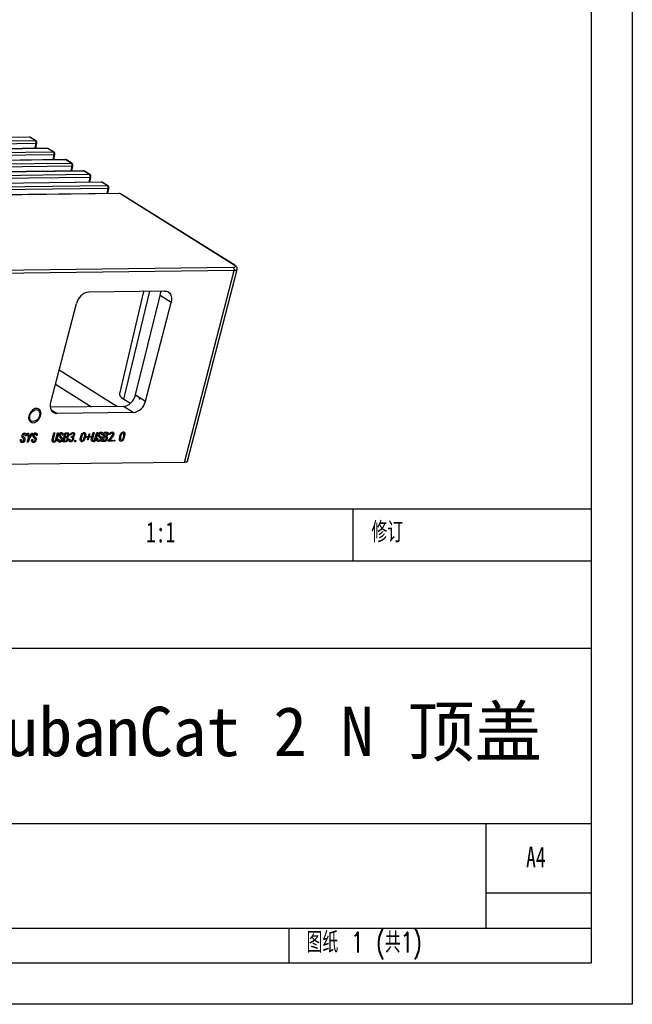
# Model space of a CAD drawing. Header units: millimetres. Extents: x -8 to 210, y 0 to 302.
# Tile 5 of 13: x 135 to 210, y 0 to 120. Entities that reach past the tile are written whole.
import ezdxf

# ---------------------------------------------------------------- set-up
doc = ezdxf.new("R2010")
doc.units = ezdxf.units.MM
doc.header["$PDSIZE"] = -1
doc.styles.add('SLDTEXTSTYLE0', font='TXT', dxfattribs={"width": 0.7, "bigfont": 'bigfont'})
doc.styles.add('SLDTEXTSTYLE1', font='TXT', dxfattribs={"width": 0.7})
doc.styles.get("Standard").update_dxf_attribs({"font": 'simhei.ttf', "height": 6})

msp = doc.modelspace()

# ---------------------------------------------------------------- linework, layer by layer
at = {"color": 7, "linetype": 'Continuous', "lineweight": -3}
for p, q in [((136.58701, 105.4635), (38.07423, 104.29145)), ((136.66273, 105.44116), (38.14996, 104.26911)), ((137.30146, 105.04186), (136.66273, 105.44116)), ((137.38833, 105.0186), (136.7496, 105.4179)), ((38.78869, 103.86981), (137.30146, 105.04186)), ((137.41512, 104.66776), (38.90234, 103.49571)), ((137.38861, 104.07643), (137.52264, 104.7013)), ((138.77931, 104.09298), (40.26654, 102.92093)), ((138.85504, 104.07064), (40.34227, 102.89859)), ((40.981, 102.49929), (139.49377, 103.67134)), ((139.60743, 103.29724), (41.09465, 102.12519)), ((139.49377, 103.67134), (138.85504, 104.07064)), ((139.58064, 103.64808), (138.94191, 104.04738)), ((139.58091, 102.70592), (139.71494, 103.33078)), ((140.97162, 102.72246), (42.45885, 101.55041)), ((141.04735, 102.70012), (42.53457, 101.52807)), ((43.1733, 101.12877), (141.68608, 102.30082)), ((141.79973, 101.92672), (43.28696, 100.75467)), ((141.68608, 102.30082), (141.04735, 102.70012)), ((141.77295, 102.27756), (141.13422, 102.67686)), ((141.77322, 101.3354), (141.90725, 101.96026)), ((143.16393, 101.35194), (44.65115, 100.17989)), ((143.23966, 101.3296), (44.72688, 100.15755)), ((45.36561, 99.75825), (143.87839, 100.9303)), ((143.87839, 100.9303), (143.23966, 101.3296)), ((143.96526, 100.90704), (143.32652, 101.30635)), ((143.96553, 99.96488), (144.09956, 100.58974)), ((143.99204, 100.5562), (45.47927, 99.38415)), ((145.35624, 99.98142), (46.84346, 98.80937)), ((145.43196, 99.95908), (46.91919, 98.78703)), ((47.55792, 98.38773), (146.07069, 99.55978)), ((146.07069, 99.55978), (145.43196, 99.95908)), ((146.15756, 99.53652), (145.51883, 99.93583)), ((146.18435, 99.18568), (47.67157, 98.01363)), ((147.54854, 98.6109), (49.03577, 97.43885)), ((147.62427, 98.58856), (49.1115, 97.41651)), ((146.15784, 98.59436), (146.29186, 99.21922)), ((161.53859, 89.89003), (147.62427, 98.58856)), ((161.62546, 89.86678), (147.71114, 98.56531)), ((63.98075, 88.45919), (161.4318, 89.61861)), ((161.54139, 89.22735), (64.09034, 88.06793)), ((155.48015, 65.90565), (161.54139, 89.22735)), ((155.84218, 66.03284), (161.90342, 89.35454)), ((153.09203, 86.72806), (143.83987, 86.61798)), ((150.51436, 86.69739), (147.56967, 74.25375)), ((152.56087, 86.72174), (152.59129, 86.58229)), ((139.22191, 73.21298), (142.34152, 85.21625)), ((149.52936, 74.1127), (152.53926, 86.18456)), ((150.74919, 73.35012), (153.8688, 85.3534)), ((153.8688, 85.3534), (152.53926, 86.18456)), ((147.26911, 72.69382), (140.23056, 77.09397)), ((139.78795, 75.39093), (144.16143, 72.65685)), ((148.09448, 73.60689), (148.91816, 73.09197)), ((149.52936, 74.1127), (150.74919, 73.35012)), ((148.0437, 72.70304), (139.18006, 72.59758)), ((149.25084, 71.94839), (139.99868, 71.83832)), ((149.25084, 71.94839), (148.0437, 72.70304)), ((136.38766, 69.44741), (136.51007, 69.44887)), ((136.47913, 68.83991), (136.38766, 69.44741)), ((136.51007, 69.44887), (136.57312, 68.97699)), ((136.57844, 68.97705), (136.88792, 69.45336)), ((137.01033, 69.45482), (136.60154, 68.84136)), ((136.88792, 69.45336), (137.01033, 69.45482)), ((139.39255, 68.69976), (139.59678, 69.48559)), ((139.71919, 69.48705), (139.51495, 68.70122)), ((139.59678, 69.48559), (139.71919, 69.48705)), ((139.82362, 68.70489), (140.02786, 69.49072)), ((140.15026, 69.49218), (139.94603, 68.70634)), ((140.02786, 69.49072), (140.15026, 69.49218)), ((140.67056, 68.39124), (140.95919, 69.5018)), ((140.95919, 69.5018), (141.23593, 69.50509)), ((144.16099, 68.75649), (144.36522, 69.54232)), ((144.48763, 69.54378), (144.28339, 68.75795)), ((144.36522, 69.54232), (144.48763, 69.54378)), ((144.59206, 68.76162), (144.7963, 69.54745)), ((144.9187, 69.54891), (144.71447, 68.76308)), ((144.7963, 69.54745), (144.9187, 69.54891)), ((145.43901, 68.44798), (145.72764, 69.55853)), ((145.72764, 69.55853), (146.00438, 69.56183)), ((135.52377, 68.63431), (135.53558, 68.67977)), ((135.53558, 68.67977), (135.65799, 68.68123)), ((135.65799, 68.68123), (135.64786, 68.64226)), ((136.19657, 69.14084), (136.07417, 69.13938)), ((136.34916, 68.33983), (136.47913, 68.83991)), ((136.47157, 68.34129), (136.34916, 68.33983)), ((136.60154, 68.84136), (136.47157, 68.34129)), ((136.57312, 68.97699), (136.57844, 68.97705)), ((136.88618, 68.65052), (136.89799, 68.69598)), ((136.89799, 68.69598), (137.0204, 68.69743)), ((137.0204, 68.69743), (137.01027, 68.65847)), ((137.55898, 69.15705), (137.43658, 69.15559)), ((140.05804, 68.68825), (140.06986, 68.73372)), ((140.06986, 68.73372), (140.19226, 68.73517)), ((140.19226, 68.73517), (140.18214, 68.6962)), ((140.73085, 69.19479), (140.60844, 69.19333)), ((140.93666, 68.39441), (140.67056, 68.39124)), ((140.928, 68.91226), (140.82504, 68.5161)), ((140.82504, 68.5161), (140.94744, 68.51755)), ((141.06637, 68.91391), (140.928, 68.91226)), ((141.04953, 69.37986), (140.96007, 69.03565)), ((140.96007, 69.03565), (141.1144, 69.03749)), ((141.20918, 69.38176), (141.04953, 69.37986)), ((141.42071, 68.68504), (141.52157, 68.70567)), ((141.66556, 69.21886), (141.57483, 69.2372)), ((141.70643, 68.94742), (141.72837, 69.03185)), ((142.08087, 68.40802), (142.11801, 68.5509)), ((142.20328, 68.40948), (142.08087, 68.40802)), ((142.11801, 68.5509), (142.24041, 68.55236)), ((142.24041, 68.55236), (142.20328, 68.40948)), ((143.49849, 68.94284), (143.52549, 69.04675)), ((143.75926, 68.94594), (143.49849, 68.94284)), ((143.52549, 69.04675), (143.78627, 69.04986)), ((143.67655, 68.62771), (143.75926, 68.94594)), ((143.76703, 68.62879), (143.67655, 68.62771)), ((143.84973, 68.94702), (143.76703, 68.62879)), ((143.78627, 69.04986), (143.86897, 69.36809)), ((144.11051, 68.95012), (143.84973, 68.94702)), ((143.86897, 69.36809), (143.95945, 69.36916)), ((143.95945, 69.36916), (143.87674, 69.05093)), ((143.87674, 69.05093), (144.13751, 69.05403)), ((144.13751, 69.05403), (144.11051, 68.95012)), ((144.82649, 68.74499), (144.8383, 68.79045)), ((144.8383, 68.79045), (144.96071, 68.7919)), ((144.96071, 68.7919), (144.95058, 68.75294)), ((145.49929, 69.25152), (145.37689, 69.25006)), ((145.7051, 68.45114), (145.43901, 68.44798)), ((145.69644, 68.96899), (145.59348, 68.57283)), ((145.59348, 68.57283), (145.71588, 68.57428)), ((145.83481, 68.97064), (145.69644, 68.96899)), ((145.81797, 69.43659), (145.72851, 69.09239)), ((145.72851, 69.09239), (145.88285, 69.09422)), ((145.97763, 69.43849), (145.81797, 69.43659)), ((146.12722, 68.46264), (146.13397, 68.48862)), ((146.66474, 68.46903), (146.12722, 68.46264)), ((146.31194, 68.58138), (146.69512, 68.58593)), ((146.41804, 69.2754), (146.32198, 69.29368)), ((146.69512, 68.58593), (146.66474, 68.46903)), ((146.84931, 68.46476), (146.88645, 68.60763)), ((146.97172, 68.46621), (146.84931, 68.46476)), ((146.88645, 68.60763), (147.00885, 68.60909)), ((147.00885, 68.60909), (146.97172, 68.46621)), ((155.48015, 65.90565), (58.0291, 64.74623)), ((25.22502, 60.25), (205, 60.25)), ((176.02502, 53.875), (176.02502, 60.25)), ((205, 53.875), (124.02502, 53.875)), ((205, 43.25), (25.22502, 43.25)), ((79.82502, 22), (205, 22)), ((192.22502, 9.25), (192.22502, 22)), ((205, 13.5), (192.22502, 13.5)), ((25.22502, 9.25), (205, 9.25)), ((168.22502, 5), (168.22502, 9.25)), ((205, 5), (5, 5))]:
    msp.add_line(p, q, dxfattribs=at)
at = {"color": 8, "linetype": 'Continuous', "lineweight": -3}
for p, q in [((137.28803, 104.07524), (137.41512, 104.66776)), ((139.48034, 102.70472), (139.60743, 103.29724)), ((141.67264, 101.3342), (141.79973, 101.92672)), ((143.86495, 99.96368), (143.99204, 100.5562)), ((146.05726, 98.59316), (146.18435, 99.18568)), ((148.09448, 73.60689), (151.2748, 86.70644)), ((139.26955, 72.29413), (139.99868, 71.83832))]:
    msp.add_line(p, q, dxfattribs=at)
for points in [[(210, 0), (-7.7467, 0), (-7.7467, 301.99001), (210, 301.99001)], [(205, 5), (-2.7467, 5), (-2.7467, 296.99001), (205, 296.99001)]]:
    msp.add_lwpolyline(points, close=True)
at = {"color": 8, "linetype": 'Continuous', "lineweight": -3, "flags": 128}
for points in [[(137.41512, 104.66776), (137.45593, 104.67014), (137.48804, 104.67614), (137.5102, 104.68552), (137.52157, 104.69793), (137.52264, 104.7013)], [(139.60743, 103.29724), (139.64824, 103.29962), (139.68035, 103.30562), (139.70251, 103.315), (139.71388, 103.32741), (139.71494, 103.33078)], [(141.79973, 101.92672), (141.84055, 101.9291), (141.87265, 101.9351), (141.89482, 101.94448), (141.90619, 101.95689), (141.90725, 101.96026)], [(143.99204, 100.5562), (144.03286, 100.55859), (144.06496, 100.56458), (144.08712, 100.57396), (144.09849, 100.58637), (144.09956, 100.58974)], [(146.18435, 99.18568), (146.22516, 99.18807), (146.25727, 99.19406), (146.27943, 99.20344), (146.2908, 99.21585), (146.29186, 99.21922)], [(161.90349, 89.35482), (161.9002, 89.34466), (161.86062, 89.29619), (161.78549, 89.25963), (161.6777, 89.23639), (161.54139, 89.22735)]]:
    msp.add_lwpolyline(points, dxfattribs=at)
at = {"color": 7, "linetype": 'Continuous', "lineweight": -3, "flags": 128}
for points in [[(161.4318, 89.61861), (161.52722, 89.62494), (161.60267, 89.64121), (161.65526, 89.6668), (161.68297, 89.70072), (161.68473, 89.74168), (161.66047, 89.7881), (161.61112, 89.83819), (161.53859, 89.89003)], [(153.09203, 86.72806), (153.30703, 86.70403), (153.49989, 86.62757), (153.66322, 86.50162), (153.79074, 86.33104), (153.87753, 86.12236), (153.92028, 85.88361), (153.91733, 85.62396), (153.8688, 85.3534)], [(147.56967, 74.25375), (147.57256, 74.13672), (147.65921, 73.97094), (147.83543, 73.79204), (148.09448, 73.60689)], [(139.99868, 71.83832), (139.78369, 71.86235), (139.59082, 71.93881), (139.42749, 72.06475), (139.29998, 72.23534), (139.21318, 72.44402), (139.17043, 72.68277), (139.17338, 72.94242), (139.22191, 73.21298)], [(138.02155, 71.85885), (137.96703, 72.15945), (137.80575, 72.37391), (137.56227, 72.46957), (137.27364, 72.43187), (136.98382, 72.26656), (136.73692, 71.99879), (136.57053, 71.66934), (136.50999, 71.32836), (136.5645, 71.02775), (136.72578, 70.8133), (136.96927, 70.71764), (137.2579, 70.75533), (137.54772, 70.92065), (137.79462, 71.18842), (137.96101, 71.51787), (138.02155, 71.85885)], [(137.85351, 71.6006), (137.73743, 71.32559), (137.54955, 71.09139), (137.31847, 70.93364), (137.07936, 70.87637), (136.86863, 70.92829), (136.71836, 71.0815), (136.65143, 71.31267), (136.67803, 71.58661), (136.7941, 71.86162), (136.98198, 72.09582), (137.21307, 72.25357), (137.45218, 72.31084), (137.66291, 72.25892), (137.81317, 72.10571), (137.8801, 71.87454), (137.85351, 71.6006)], [(136.01851, 69.45597), (136.09324, 69.44756), (136.15612, 69.41369), (136.19471, 69.34902), (136.21056, 69.25046), (136.19657, 69.14084)], [(137.38092, 69.47218), (137.45565, 69.46377), (137.51853, 69.4299), (137.55712, 69.36523), (137.57297, 69.26667), (137.55898, 69.15705)], [(140.55279, 69.50991), (140.62751, 69.5015), (140.6904, 69.46763), (140.72898, 69.40297), (140.74483, 69.30441), (140.73085, 69.19479)], [(141.23594, 69.50509), (141.30818, 69.49831), (141.37163, 69.47112), (141.41654, 69.4171), (141.43968, 69.32737), (141.42776, 69.2225)], [(141.57483, 69.2372), (141.64155, 69.34633), (141.72311, 69.44298), (141.7869, 69.49108), (141.85456, 69.5188), (141.92121, 69.52906), (141.98448, 69.525), (142.04063, 69.50342), (142.08506, 69.46309), (142.11101, 69.40348), (142.11603, 69.33069), (142.10221, 69.25241), (142.059, 69.14925), (141.98892, 69.06137), (141.90451, 68.9951)], [(142.8664, 69.04203), (142.90716, 69.1659), (142.96123, 69.28716), (143.03541, 69.39858), (143.10362, 69.46951), (143.18021, 69.52205), (143.25992, 69.54659), (143.34363, 69.54141), (143.40726, 69.49483), (143.44542, 69.41872), (143.46229, 69.32717), (143.4559, 69.19248), (143.43026, 69.05345), (143.39348, 68.91367), (143.35256, 68.78981), (143.29983, 68.66814), (143.2301, 68.5538), (143.16312, 68.48146), (143.0861, 68.43032), (143.00644, 68.40575), (142.92544, 68.41863), (142.86217, 68.46626), (142.81935, 68.53798), (142.80382, 68.63026), (142.80557, 68.76355), (142.82959, 68.90226), (142.86639, 69.04203)], [(145.32123, 69.56665), (145.39596, 69.55824), (145.45884, 69.52437), (145.49743, 69.4597), (145.51328, 69.36114), (145.49929, 69.25152)], [(146.00438, 69.56183), (146.07662, 69.55505), (146.14007, 69.52786), (146.18498, 69.47383), (146.20812, 69.3841), (146.1962, 69.27923)], [(146.13398, 68.48862), (146.17629, 68.57691), (146.23939, 68.65149), (146.30958, 68.71665), (146.4675, 68.88217), (146.55825, 68.98501), (146.64506, 69.09224), (146.72069, 69.20856), (146.75182, 69.2801), (146.76436, 69.35238), (146.75039, 69.41457), (146.71239, 69.45566), (146.66341, 69.46695), (146.6082, 69.45562), (146.55284, 69.42797), (146.47701, 69.36226), (146.41804, 69.2754)], [(146.66404, 69.5891), (146.73471, 69.59084), (146.79772, 69.57139), (146.84708, 69.52859), (146.87606, 69.4642), (146.88387, 69.38595), (146.86928, 69.30064), (146.83812, 69.21534), (146.76718, 69.09558), (146.68275, 68.98542), (146.50005, 68.77987), (146.31194, 68.58138)], [(147.63483, 69.09876), (147.67561, 69.22263), (147.72968, 69.34389), (147.80385, 69.45531), (147.87206, 69.52624), (147.94865, 69.57879), (148.02837, 69.60333), (148.11207, 69.59815), (148.1757, 69.55156), (148.21387, 69.47545), (148.23074, 69.3839), (148.22435, 69.24921), (148.19871, 69.11018), (148.16192, 68.9704), (148.12101, 68.84654), (148.06827, 68.72487), (147.99854, 68.61053), (147.93156, 68.5382), (147.85455, 68.48705), (147.77488, 68.46249), (147.69389, 68.47536), (147.63061, 68.523), (147.58779, 68.59471), (147.57226, 68.68699), (147.57401, 68.82028), (147.59803, 68.95899), (147.63483, 69.09876)], [(147.75672, 69.13906), (147.71122, 68.98589), (147.6857, 68.83386), (147.68309, 68.76015), (147.69122, 68.69088), (147.71514, 68.63192), (147.75904, 68.59414), (147.79908, 68.58929), (147.84283, 68.60405), (147.88488, 68.63295), (147.92209, 68.6721), (147.97458, 68.75473), (148.01524, 68.84318), (148.04713, 68.93354), (148.0865, 69.08687), (148.11684, 69.23965), (148.1221, 69.31413), (148.11626, 69.38456), (148.096, 69.44626), (148.05106, 69.48206), (148.01012, 69.48432), (147.96635, 69.46846), (147.92489, 69.43774), (147.88773, 69.39844), (147.83356, 69.31687), (147.79115, 69.22904), (147.75672, 69.13906)], [(135.72312, 68.31943), (135.64538, 68.32808), (135.57864, 68.36103), (135.5319, 68.4217), (135.50939, 68.5204), (135.52377, 68.63431)], [(135.64786, 68.64226), (135.63752, 68.55606), (135.66185, 68.48661), (135.70229, 68.45332), (135.75519, 68.44283)], [(135.80587, 69.16856), (135.80149, 69.09156), (135.8333, 69.03631), (135.8819, 68.99977), (135.93449, 68.96939)], [(136.07418, 69.13938), (136.08641, 69.21833), (136.06833, 69.28487), (136.0331, 69.31708), (135.98475, 69.32608)], [(137.08554, 68.33564), (137.00779, 68.34429), (136.94105, 68.37724), (136.89431, 68.43791), (136.8718, 68.53661), (136.88618, 68.65052)], [(137.01028, 68.65847), (136.99993, 68.57227), (137.02426, 68.50281), (137.0647, 68.46952), (137.1176, 68.45904)], [(137.16828, 69.18477), (137.16391, 69.10777), (137.19571, 69.05252), (137.24431, 69.01598), (137.2969, 68.9856)], [(137.43658, 69.15559), (137.44882, 69.23454), (137.43074, 69.30108), (137.39552, 69.33329), (137.34716, 69.34229)], [(139.58152, 68.36534), (139.50076, 68.37342), (139.43125, 68.40665), (139.38683, 68.47328), (139.37317, 68.58087), (139.39255, 68.69976)], [(139.51496, 68.70122), (139.50076, 68.61136), (139.51818, 68.5345), (139.55877, 68.49887), (139.61358, 68.48873)], [(140.25741, 68.37338), (140.17966, 68.38203), (140.11291, 68.41497), (140.06618, 68.47564), (140.04367, 68.57435), (140.05804, 68.68825)], [(140.18214, 68.6962), (140.17179, 68.61001), (140.19612, 68.54055), (140.23656, 68.50726), (140.28947, 68.49677)], [(140.34015, 69.22251), (140.33577, 69.1455), (140.36757, 69.09026), (140.41617, 69.05371), (140.46876, 69.02333)], [(140.60845, 69.19333), (140.62069, 69.27227), (140.6026, 69.33881), (140.56738, 69.37102), (140.51902, 69.38003)], [(141.19837, 68.72772), (141.20827, 68.78851), (141.20059, 68.84307), (141.17146, 68.88076), (141.12304, 68.90625), (141.06637, 68.91391)], [(141.30536, 69.22105), (141.31431, 69.29399), (141.29161, 69.35079), (141.25478, 69.37502), (141.20918, 69.38176)], [(141.90452, 68.9951), (141.95336, 68.95302), (141.98496, 68.89195), (141.99398, 68.81557), (141.97982, 68.73147), (141.93777, 68.61953), (141.86903, 68.51932), (141.78023, 68.44416), (141.68364, 68.40081), (141.58993, 68.39441), (141.50833, 68.42274), (141.44869, 68.4856), (141.41994, 68.57743), (141.42071, 68.68504)], [(141.52158, 68.70567), (141.52961, 68.62832), (141.55674, 68.56324), (141.60668, 68.5231), (141.68327, 68.51922), (141.76398, 68.55964), (141.81512, 68.61593), (141.85274, 68.68335), (141.87324, 68.75496), (141.87505, 68.82354), (141.84856, 68.88387), (141.79975, 68.92001), (141.70643, 68.94742)], [(141.72838, 69.03185), (141.79622, 69.04538), (141.86465, 69.07334), (141.92811, 69.12394), (141.96519, 69.17647), (141.98858, 69.23541), (141.999, 69.29476), (141.99255, 69.34856), (141.9669, 69.38826), (141.92817, 69.41144), (141.88092, 69.41641), (141.82979, 69.40316), (141.76452, 69.35835), (141.71028, 69.29254), (141.66556, 69.21886)], [(142.98828, 69.08233), (142.94278, 68.92916), (142.91726, 68.77713), (142.91464, 68.70341), (142.92278, 68.63415), (142.9467, 68.57519), (142.9906, 68.53741), (143.03064, 68.53256), (143.07439, 68.54732), (143.11644, 68.57622), (143.15364, 68.61537), (143.20614, 68.698), (143.2468, 68.78644), (143.27869, 68.87681), (143.31805, 69.03014), (143.3484, 69.18292), (143.35365, 69.2574), (143.34782, 69.32783), (143.32756, 69.38953), (143.28262, 69.42533), (143.24167, 69.42759), (143.19791, 69.41173), (143.15645, 69.38101), (143.11929, 69.3417), (143.06512, 69.26014), (143.02271, 69.17231), (142.98828, 69.08233)], [(144.34996, 68.42207), (144.2692, 68.43015), (144.19969, 68.46338), (144.15527, 68.53001), (144.14161, 68.6376), (144.16099, 68.75649)], [(144.2834, 68.75795), (144.2692, 68.66809), (144.28662, 68.59123), (144.32721, 68.5556), (144.38203, 68.54547)], [(145.02584, 68.43011), (144.9481, 68.43876), (144.88136, 68.47171), (144.83462, 68.53238), (144.81211, 68.63108), (144.82649, 68.74499)], [(144.95058, 68.75294), (144.94024, 68.66674), (144.96456, 68.59728), (145.00501, 68.56399), (145.05791, 68.55351)], [(145.10859, 69.27924), (145.10421, 69.20224), (145.13602, 69.14699), (145.18461, 69.11045), (145.23721, 69.08007)], [(145.37689, 69.25006), (145.38913, 69.32901), (145.37104, 69.39555), (145.33582, 69.42776), (145.28747, 69.43676)], [(145.96681, 68.78445), (145.97671, 68.84524), (145.96904, 68.8998), (145.9399, 68.93749), (145.89148, 68.96298), (145.83481, 68.97064)], [(146.0738, 69.27778), (146.08276, 69.35072), (146.06005, 69.40752), (146.02322, 69.43175), (145.97763, 69.43849)], [(155.84218, 66.03284), (155.83896, 66.02296), (155.79938, 65.97449), (155.72425, 65.93793), (155.61646, 65.91469), (155.48015, 65.90565)]]:
    msp.add_lwpolyline(points, dxfattribs=at)
at = {"color": 7, "linetype": 'Continuous', "lineweight": -3}
for centre, radius, start, end in [((136.59058, 105.16352), 0.3, 57.9884623, 90.6816419), ((137.06428, 104.76549), 0.3642, 344.4351603, 49.3634723), ((137.22931, 104.76422), 0.3, 347.8940212, 57.9884623), ((138.78288, 103.793), 0.3, 57.9884623, 90.6816419), ((139.25659, 103.39497), 0.3642, 344.4351603, 49.3634723), ((139.42161, 103.3937), 0.3, 347.8940212, 57.9884623), ((140.97519, 102.42248), 0.3, 57.9884623, 90.6816419), ((141.44889, 102.02445), 0.3642, 344.4351603, 49.3634723), ((141.61392, 102.02318), 0.3, 347.8940212, 57.9884623), ((143.1675, 101.05196), 0.3, 57.9884623, 90.6816419), ((143.6412, 100.65393), 0.3642, 344.4351603, 49.3634723), ((143.80623, 100.65266), 0.3, 347.8940212, 57.9884623), ((145.3598, 99.68144), 0.3, 57.9884623, 90.6816419), ((145.83351, 99.28341), 0.3642, 344.4351603, 49.3634723), ((145.99854, 99.28214), 0.3, 347.8940212, 57.9884623), ((147.55211, 98.31092), 0.3, 57.9884623, 90.6816419), ((161.19025, 89.33998), 0.36876, 342.2168291, 49.0774374), ((144.09325, 84.84546), 1.79054, 98.1352864, 168.0484229), ((148.99746, 73.72092), 1.79054, 278.1352864, 348.0484229), ((136.05678, 69.07201), 0.38586, 95.6927626, 168.6993361), ((137.41918, 69.08824), 0.38584, 95.6915431, 168.7015176), ((140.59106, 69.12595), 0.38587, 95.6933506, 168.6982842), ((145.3595, 69.18269), 0.38586, 95.6926378, 168.6995594), ((146.7703, 69.12033), 0.48067, 102.7724334, 158.8596199), ((135.91456, 69.08459), 0.24443, 165.0557799, 252.3011466), ((135.70301, 68.7169), 0.39798, 272.8961018, 349.9683163), ((135.74193, 68.67313), 0.23068, 273.2957286, 350.0151394), ((135.99554, 69.13349), 0.19289, 93.2072846, 169.5235622), ((135.77859, 68.66809), 0.19371, 349.6031479, 71.4422972), ((135.82756, 68.7152), 0.27576, 345.8038773, 67.1836152), ((137.27698, 69.1008), 0.24444, 165.0562576, 252.2990228), ((137.06543, 68.73309), 0.39796, 272.8950355, 349.9702103), ((137.10434, 68.68934), 0.23068, 273.2972778, 350.0151162), ((137.35795, 69.1497), 0.19289, 93.2054179, 169.5236066), ((137.14099, 68.68429), 0.19373, 349.6076607, 71.440062), ((137.18998, 68.73142), 0.27576, 345.8033385, 67.1857281), ((139.55817, 68.75562), 0.39098, 273.423249, 352.7597101), ((139.58028, 68.73122), 0.24476, 277.8209367, 353.8247426), ((140.44884, 69.13854), 0.24443, 165.056024, 252.3000614), ((140.2373, 68.77084), 0.39797, 272.8955569, 349.9692841), ((140.27621, 68.72708), 0.23068, 273.2979927, 350.0151055), ((140.52982, 69.18744), 0.19289, 93.2045565, 169.5236271), ((140.31285, 68.72202), 0.19373, 349.6097433, 71.4390304), ((140.36184, 68.76915), 0.27576, 345.803602, 67.1846948), ((140.9355, 68.78964), 0.39523, 270.1678142, 351.2088537), ((140.95476, 68.76369), 0.24625, 268.2978688, 351.6002766), ((141.09345, 69.25039), 0.21393, 275.6235016, 352.115865), ((141.09377, 69.288), 0.34036, 292.723808, 348.9041187), ((141.15505, 68.80197), 0.18587, 336.9639499, 67.8064581), ((144.32661, 68.81235), 0.39097, 273.4227896, 352.7605182), ((144.34872, 68.78795), 0.24476, 277.8202826, 353.8247899), ((145.21729, 69.19527), 0.24444, 165.0567121, 252.2970025), ((145.00574, 68.82757), 0.39796, 272.8951193, 349.9700614), ((145.04465, 68.78381), 0.23068, 273.2958872, 350.015137), ((145.29826, 69.24417), 0.19289, 93.2070935, 169.5235668), ((145.08131, 68.77877), 0.19371, 349.6036099, 71.4420684), ((145.13029, 68.82588), 0.27576, 345.8033809, 67.185562), ((145.70394, 68.84638), 0.39524, 270.168433, 351.2077474), ((145.7232, 68.82042), 0.24625, 268.297402, 351.6002445), ((145.86189, 69.30712), 0.21393, 275.6210268, 352.1159999), ((145.86224, 69.34471), 0.34032, 292.7221915, 348.9079038), ((145.92349, 68.8587), 0.18586, 336.9637097, 67.8076038)]:
    msp.add_arc(centre, radius, start, end, dxfattribs=at)
at = {"color": 8, "linetype": 'Continuous', "lineweight": -3}
for centre, radius, start, end in [((136.58778, 105.32661), 0.13689, 56.8028137, 90.3248798), ((136.6674, 105.28471), 0.15652, 58.3168492, 91.707405), ((137.30613, 104.88541), 0.15652, 58.3168492, 91.707405), ((138.78009, 103.95609), 0.13689, 56.8028137, 90.3248798), ((138.8597, 103.91419), 0.15652, 58.3168492, 91.707405), ((139.49844, 103.51489), 0.15652, 58.3168492, 91.707405), ((140.9724, 102.58557), 0.13689, 56.8028137, 90.3248798), ((141.05201, 102.54367), 0.15652, 58.3168492, 91.707405), ((141.69074, 102.14437), 0.15652, 58.3168492, 91.707405), ((143.1647, 101.21505), 0.13689, 56.8028137, 90.3248798), ((143.24432, 101.17315), 0.15652, 58.3168492, 91.707405), ((143.88305, 100.77385), 0.15652, 58.3168492, 91.707405), ((145.35701, 99.84453), 0.13689, 56.8028137, 90.3248798), ((145.43663, 99.80264), 0.15652, 58.3168492, 91.707405), ((146.07536, 99.40333), 0.15652, 58.3168492, 91.707405), ((147.54932, 98.47401), 0.13689, 56.8028137, 90.3248798), ((147.62893, 98.43212), 0.15652, 58.3168492, 91.707405), ((161.54325, 89.73358), 0.15653, 58.3514829, 91.7067441)]:
    msp.add_arc(centre, radius, start, end, dxfattribs=at)
at = {"color": 7, "linetype": 'Continuous', "lineweight": -3}
for centre, start_param, end_param in [((151.40169, 86.17103), 5.121782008, 5.411083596), ((148.3918, 74.09917), 3.550985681, 5.121782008)]:
    msp.add_ellipse(centre, major_axis=(0.77214, 1.28614), ratio=0.703649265, start_param=start_param, end_param=end_param, dxfattribs=at)
msp.add_open_spline([(161.89676, 89.35626), (161.90524, 89.38943), (161.92549, 89.46856), (161.89131, 89.59381), (161.818, 89.71407), (161.72717, 89.79934), (161.65297, 89.84854), (161.62546, 89.86678)], degree=3, knots=[0, 0, 0, 0, 0.149272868, 0.356024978, 0.565581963, 0.838921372, 1, 1, 1, 1], dxfattribs=at)
msp.add_point((149.99041, 73.62945), dxfattribs=at)

# ---------------------------------------------------------------- texts
at = {"color": 7, "linetype": 'Continuous', "lineweight": -3, "char_height": 2.5, "attachment_point": 1}
for s, insert, style in [('图纸比例：', (125.13643, 58.66176), 'SLDTEXTSTYLE0'), ('修订', (178.24363, 58.66176), 'SLDTEXTSTYLE0'), ('1:1', (150.80133, 58.66175), 'SLDTEXTSTYLE1'), ('工程图号', (125.5116, 21.90019), 'SLDTEXTSTYLE0'), ('A4', (197.06543, 19.15019), 'SLDTEXTSTYLE1'), ('图纸 1 (共1)', (170.34949, 8.78148), 'SLDTEXTSTYLE0')]:
    msp.add_mtext(s, dxfattribs=dict(at, insert=insert, style=style))
at = {"lineweight": -3, "insert": (129.56908, 36.17845), "char_height": 6, "attachment_point": 1}
msp.add_mtext_dynamic_manual_height_columns('LubanCat 2 N 顶盖', width=90.9176628, gutter_width=30, heights=[0], dxfattribs=at)

doc.saveas('drawing.dxf')
